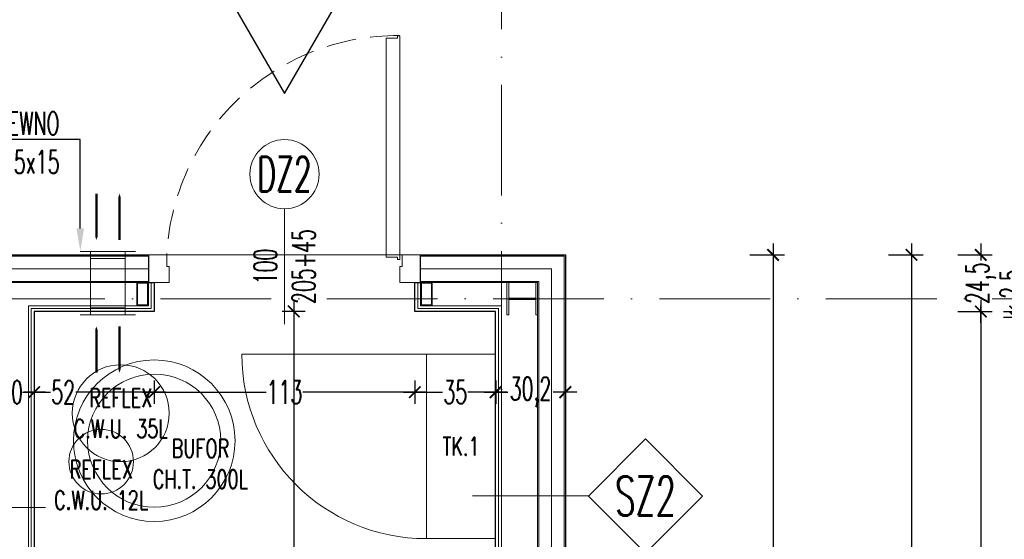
# Model space of a CAD drawing. Header units: millimetres. Extents: x -2074 to 12588, y -3630 to 101167.
# Tile 186 of 256: x 2961 to 3388, y 1986 to 2212. Entities that reach past the tile are written whole.
import ezdxf
from ezdxf import colors
from ezdxf.entities.mleader import LeaderData, LeaderLine
from ezdxf.enums import TextEntityAlignment as Align
from ezdxf.math import Vec2, Vec3

# ---------------------------------------------------------------- set-up
doc = ezdxf.new("R2010")
doc.units = ezdxf.units.MM
doc.linetypes.add('ACAD_ISO10W100', pattern=[18, 12, -3, 0, -3])
doc.linetypes.add('DASHED', pattern=[19.05, 12.7, -6.35])
for name, color, linetype, lineweight in [('MultiEnergy_bufory', 8, 'Continuous', 20), ('MultiEnergy_urządzenia', 122, 'Continuous', 20), ('SelinAr_BUD_drzwi okna', 7, 'Continuous', 18), ('SelinAr_BUD_drzwi okna znaczniki', 7, 'Continuous', 18), ('SelinAr_BUD_opisy', 7, 'Continuous', 20), ('SelinAr_BUD_opisy ścian', 7, 'Continuous', 20), ('SelinAr_BUD_osie', 8, 'ACAD_ISO10W100', 18), ('SelinAr_BUD_posadzka', 7, 'Continuous', 20), ('SelinAr_BUD_wymiary', 7, 'Continuous', 18), ('SelinAr_BUD_ściany', 7, 'Continuous', 25), ('SelinAr_BUD_ściany struktura', 8, 'Continuous', 9), ('SelinAr_K_stal', 7, 'Continuous', 20)]:
    doc.layers.add(name, color=color, linetype=linetype, lineweight=lineweight)
doc.styles.add('JACEK_07', font='SIMPLEX.SHX', dxfattribs={"width": 0.7})
doc.styles.get("Standard").update_dxf_attribs({"font": 'arial.ttf'})
doc.styles.add('style1', font='romans.shx', dxfattribs={"width": 0.6})
doc.linetypes.add('BATTING', pattern='A,0.00254,-2.54,[134,ltypeshp.shx,S=2.54,R=0,X=-2.54,Y=0],-5.08,[134,ltypeshp.shx,S=2.54,R=180,X=2.54,Y=0],-2.54', length=10.16254)
doc.dimstyles.new('ISO-25 Ania', dxfattribs={"dimtxt": 10, "dimasz": 5, "dimexe": 5, "dimexo": 0.625, "dimtad": 0, "dimrnd": 0.01, "dimtxsty": 'style1', "dimblk": 'ARCHTICK', "dimcen": 5, "dimdle": 5, "dimadec": 0, "dimazin": 0, "dimtfac": 1, "dimtmove": 0, "dimatfit": 3, "dimldrblk": 'ARCHTICK', "dimfxl": 0, "dimarcsym": 0})

# ---------------------------------------------------------------- blocks, each defined once
blk = doc.blocks.new('rwerwerw12')
at = {"layer": 'SelinAr_BUD_drzwi okna znaczniki', "ltscale": 0.2}
blk.add_circle((10549.21, 110200.64), 15, dxfattribs=at)
at = {"layer": 'SelinAr_BUD_drzwi okna znaczniki', "ltscale": 0.2, "style": 'style1', "width": 0.6}
blk.add_text('DZ2', height=15, dxfattribs=at).set_placement((10549.21, 110200.64), align=Align.MIDDLE_CENTER)
blk = doc.blocks.new('*U621')
at = {"ltscale": 4}
blk.add_line((0, 50), (0, -2060), dxfattribs=at)
blk = doc.blocks.new('*U626')
at = {"ltscale": 4}
blk.add_line((-50, 0), (1785.4, 0), dxfattribs=at)
blk = doc.blocks.new('_ArchTick')
at = {"color": 0, "linetype": 'ByBlock', "const_width": 0.15}
blk.add_lwpolyline([(-0.5, -0.5), (0.5, 0.5)], dxfattribs=at)
blk = doc.blocks.new('*D630')
at = {"layer": 'Defpoints', "color": 0}
for p in [(3016.66, 2259.74), (2360.16, 2109.74), (3016.66, 2109.74)]:
    blk.add_point(p, dxfattribs=at)
at = {"layer": 'SelinAr_BUD_wymiary', "color": 0, "lineweight": -2}
for p, q in [((2360.16, 2249.74), (2360.16, 2264.74)), ((3016.66, 2249.74), (3016.66, 2264.74)), ((2355.16, 2259.74), (2675.92, 2259.74)), ((3021.66, 2259.74), (2700.89, 2259.74))]:
    blk.add_line(p, q, dxfattribs=at)
at = {"layer": 'SelinAr_BUD_wymiary', "color": 0, "lineweight": -2, "xscale": 5, "yscale": 5, "zscale": 5, "rotation": 180}
blk.add_blockref('_ArchTick', (2360.16, 2259.74), dxfattribs=at)
at = {"layer": 'SelinAr_BUD_wymiary', "color": 0, "lineweight": -2, "xscale": 5, "yscale": 5, "zscale": 5}
blk.add_blockref('_ArchTick', (3016.66, 2259.74), dxfattribs=at)
at = {"layer": 'SelinAr_BUD_wymiary', "color": 0, "insert": (2688.41, 2259.74), "char_height": 10, "attachment_point": 5, "style": 'style1'}
blk.add_mtext('656,5', dxfattribs=at)
blk = doc.blocks.new('*D631')
at = {"layer": 'Defpoints', "color": 0}
for p in [(3134.66, 2259.74), (3016.66, 2109.74), (3134.66, 2109.74)]:
    blk.add_point(p, dxfattribs=at)
at = {"layer": 'SelinAr_BUD_wymiary', "color": 0, "lineweight": -2}
for p, q in [((3016.66, 2249.74), (3016.66, 2264.74)), ((3134.66, 2249.74), (3134.66, 2264.74)), ((3011.66, 2259.74), (3067.75, 2259.74)), ((3139.66, 2259.74), (3083.57, 2259.74))]:
    blk.add_line(p, q, dxfattribs=at)
at = {"layer": 'SelinAr_BUD_wymiary', "color": 0, "lineweight": -2, "xscale": 5, "yscale": 5, "zscale": 5, "rotation": 180}
blk.add_blockref('_ArchTick', (3016.66, 2259.74), dxfattribs=at)
at = {"layer": 'SelinAr_BUD_wymiary', "color": 0, "lineweight": -2, "xscale": 5, "yscale": 5, "zscale": 5}
blk.add_blockref('_ArchTick', (3134.66, 2259.74), dxfattribs=at)
at = {"layer": 'SelinAr_BUD_wymiary', "color": 0, "insert": (3075.66, 2259.74), "char_height": 10, "attachment_point": 5, "style": 'style1'}
blk.add_mtext('118', dxfattribs=at)
blk = doc.blocks.new('*D632')
at = {"layer": 'Defpoints', "color": 0}
for p in [(3197.36, 2259.74), (3134.66, 2109.74), (3197.36, 2109.74)]:
    blk.add_point(p, dxfattribs=at)
at = {"layer": 'SelinAr_BUD_wymiary', "color": 0, "lineweight": -2}
for p, q in [((3134.66, 2249.74), (3134.66, 2264.74)), ((3197.36, 2249.74), (3197.36, 2264.74)), ((3129.66, 2259.74), (3156.38, 2259.74)), ((3202.36, 2259.74), (3175.63, 2259.74))]:
    blk.add_line(p, q, dxfattribs=at)
at = {"layer": 'SelinAr_BUD_wymiary', "color": 0, "lineweight": -2, "xscale": 5, "yscale": 5, "zscale": 5, "rotation": 180}
blk.add_blockref('_ArchTick', (3134.66, 2259.74), dxfattribs=at)
at = {"layer": 'SelinAr_BUD_wymiary', "color": 0, "lineweight": -2, "xscale": 5, "yscale": 5, "zscale": 5}
blk.add_blockref('_ArchTick', (3197.36, 2259.74), dxfattribs=at)
at = {"layer": 'SelinAr_BUD_wymiary', "color": 0, "insert": (3166.01, 2259.74), "char_height": 10, "attachment_point": 5, "style": 'style1'}
blk.add_mtext('62,7', dxfattribs=at)
blk = doc.blocks.new('*D633')
at = {"layer": 'Defpoints', "color": 0}
for p in [(3197.36, 2109.74), (3197.36, 1344.74), (3347.36, 1344.74)]:
    blk.add_point(p, dxfattribs=at)
at = {"layer": 'SelinAr_BUD_wymiary', "color": 0, "lineweight": -2}
for p, q in [((3347.36, 2114.74), (3347.36, 1735.58)), ((3337.36, 2109.74), (3352.36, 2109.74)), ((3347.36, 1339.74), (3347.36, 1718.9)), ((3337.36, 1344.74), (3352.36, 1344.74))]:
    blk.add_line(p, q, dxfattribs=at)
at = {"layer": 'SelinAr_BUD_wymiary', "color": 0, "lineweight": -2, "xscale": 5, "yscale": 5, "zscale": 5}
for p, rotation in [((3347.36, 2109.74), 90), ((3347.36, 1344.74), 270)]:
    blk.add_blockref('_ArchTick', p, dxfattribs=dict(at, rotation=rotation))
at = {"layer": 'SelinAr_BUD_wymiary', "color": 0, "insert": (3347.36, 1727.24), "char_height": 10, "attachment_point": 5, "rotation": 90, "style": 'style1'}
blk.add_mtext('765', dxfattribs=at)
blk = doc.blocks.new('*D671')
at = {"layer": 'Defpoints', "color": 0}
for p in [(2967.16, 2289.74), (2947.16, 2085.24), (2967.16, 2067.74)]:
    blk.add_point(p, dxfattribs=at)
at = {"layer": 'SelinAr_BUD_wymiary', "color": 0, "lineweight": -2}
for p, q in [((2947.16, 2279.74), (2947.16, 2294.74)), ((2967.16, 2279.74), (2967.16, 2294.74)), ((2942.16, 2289.74), (2951.67, 2289.74)), ((2972.16, 2289.74), (2962.64, 2289.74))]:
    blk.add_line(p, q, dxfattribs=at)
at = {"layer": 'SelinAr_BUD_wymiary', "color": 0, "lineweight": -2, "xscale": 5, "yscale": 5, "zscale": 5, "rotation": 180}
blk.add_blockref('_ArchTick', (2947.16, 2289.74), dxfattribs=at)
at = {"layer": 'SelinAr_BUD_wymiary', "color": 0, "lineweight": -2, "xscale": 5, "yscale": 5, "zscale": 5}
blk.add_blockref('_ArchTick', (2967.16, 2289.74), dxfattribs=at)
at = {"layer": 'SelinAr_BUD_wymiary', "color": 0, "insert": (2957.16, 2289.74), "char_height": 10, "attachment_point": 5, "style": 'style1'}
blk.add_mtext('20', dxfattribs=at)
blk = doc.blocks.new('*D672')
at = {"layer": 'Defpoints', "color": 0}
for p in [(3197.36, 2109.74), (3167.16, 2085.24), (3377.36, 2085.24)]:
    blk.add_point(p, dxfattribs=at)
at = {"layer": 'SelinAr_BUD_wymiary', "color": 0, "lineweight": -2}
for p, q in [((3377.36, 2114.74), (3377.36, 2107.26)), ((3367.36, 2109.74), (3382.36, 2109.74)), ((3377.36, 2080.24), (3377.36, 2087.72)), ((3367.36, 2085.24), (3382.36, 2085.24))]:
    blk.add_line(p, q, dxfattribs=at)
at = {"layer": 'SelinAr_BUD_wymiary', "color": 0, "lineweight": -2, "xscale": 5, "yscale": 5, "zscale": 5}
for p, rotation in [((3377.36, 2109.74), 90), ((3377.36, 2085.24), 270)]:
    blk.add_blockref('_ArchTick', p, dxfattribs=dict(at, rotation=rotation))
at = {"layer": 'SelinAr_BUD_wymiary', "color": 0, "insert": (3377.36, 2097.49), "char_height": 10, "attachment_point": 5, "rotation": 90, "style": 'style1'}
blk.add_mtext('24,5', dxfattribs=at)
blk = doc.blocks.new('*D673')
at = {"layer": 'Defpoints', "color": 0}
for p in [(3167.16, 2085.24), (3167.16, 1770.24), (3377.36, 1770.24)]:
    blk.add_point(p, dxfattribs=at)
at = {"layer": 'SelinAr_BUD_wymiary', "color": 0, "lineweight": -2}
for p, q in [((3377.36, 2090.24), (3377.36, 1936.08)), ((3367.36, 2085.24), (3382.36, 2085.24)), ((3377.36, 1765.24), (3377.36, 1919.4)), ((3367.36, 1770.24), (3382.36, 1770.24))]:
    blk.add_line(p, q, dxfattribs=at)
at = {"layer": 'SelinAr_BUD_wymiary', "color": 0, "lineweight": -2, "xscale": 5, "yscale": 5, "zscale": 5}
for p, rotation in [((3377.36, 2085.24), 90), ((3377.36, 1770.24), 270)]:
    blk.add_blockref('_ArchTick', p, dxfattribs=dict(at, rotation=rotation))
at = {"layer": 'SelinAr_BUD_wymiary', "color": 0, "insert": (3377.36, 1927.74), "char_height": 10, "attachment_point": 5, "rotation": 90, "style": 'style1'}
blk.add_mtext('315', dxfattribs=at)
blk = doc.blocks.new('*D696')
at = {"layer": 'Defpoints', "color": 0}
for p in [(3169.66, 2319.74), (2929.66, 2109.74), (3169.66, 2109.74)]:
    blk.add_point(p, dxfattribs=at)
at = {"layer": 'SelinAr_BUD_wymiary', "color": 0, "lineweight": -2}
for p, q in [((2929.66, 2309.74), (2929.66, 2324.74)), ((3169.66, 2309.74), (3169.66, 2324.74)), ((2924.66, 2319.74), (3041.32, 2319.74)), ((3174.66, 2319.74), (3058, 2319.74))]:
    blk.add_line(p, q, dxfattribs=at)
at = {"layer": 'SelinAr_BUD_wymiary', "color": 0, "lineweight": -2, "xscale": 5, "yscale": 5, "zscale": 5, "rotation": 180}
blk.add_blockref('_ArchTick', (2929.66, 2319.74), dxfattribs=at)
at = {"layer": 'SelinAr_BUD_wymiary', "color": 0, "lineweight": -2, "xscale": 5, "yscale": 5, "zscale": 5}
blk.add_blockref('_ArchTick', (3169.66, 2319.74), dxfattribs=at)
at = {"layer": 'SelinAr_BUD_wymiary', "color": 0, "insert": (3049.66, 2319.74), "char_height": 10, "attachment_point": 5, "style": 'style1'}
blk.add_mtext('240', dxfattribs=at)
blk = doc.blocks.new('*D697')
at = {"layer": 'Defpoints', "color": 0}
for p in [(3197.36, 2319.74), (3169.66, 2109.74), (3197.36, 2109.74)]:
    blk.add_point(p, dxfattribs=at)
at = {"layer": 'SelinAr_BUD_wymiary', "color": 0, "lineweight": -2}
for p, q in [((3169.66, 2309.74), (3169.66, 2324.74)), ((3197.36, 2309.74), (3197.36, 2324.74)), ((3164.66, 2319.74), (3173.74, 2319.74)), ((3202.36, 2319.74), (3193.27, 2319.74))]:
    blk.add_line(p, q, dxfattribs=at)
at = {"layer": 'SelinAr_BUD_wymiary', "color": 0, "lineweight": -2, "xscale": 5, "yscale": 5, "zscale": 5, "rotation": 180}
blk.add_blockref('_ArchTick', (3169.66, 2319.74), dxfattribs=at)
at = {"layer": 'SelinAr_BUD_wymiary', "color": 0, "lineweight": -2, "xscale": 5, "yscale": 5, "zscale": 5}
blk.add_blockref('_ArchTick', (3197.36, 2319.74), dxfattribs=at)
at = {"layer": 'SelinAr_BUD_wymiary', "color": 0, "insert": (3183.51, 2319.74), "char_height": 10, "attachment_point": 5, "style": 'style1'}
blk.add_mtext('27,7', dxfattribs=at)
blk = doc.blocks.new('*D698')
at = {"layer": 'Defpoints', "color": 0}
for p in [(3197.36, 2109.74), (3185.36, 2090.74), (3407.36, 2090.74)]:
    blk.add_point(p, dxfattribs=at)
at = {"layer": 'SelinAr_BUD_wymiary', "color": 0, "lineweight": -2}
for p, q in [((3407.36, 2114.74), (3407.36, 2105.15)), ((3397.36, 2109.74), (3412.36, 2109.74)), ((3407.36, 2085.74), (3407.36, 2095.33)), ((3397.36, 2090.74), (3412.36, 2090.74))]:
    blk.add_line(p, q, dxfattribs=at)
at = {"layer": 'SelinAr_BUD_wymiary', "color": 0, "lineweight": -2, "xscale": 5, "yscale": 5, "zscale": 5}
for p, rotation in [((3407.36, 2109.74), 90), ((3407.36, 2090.74), 270)]:
    blk.add_blockref('_ArchTick', p, dxfattribs=dict(at, rotation=rotation))
at = {"layer": 'SelinAr_BUD_wymiary', "color": 0, "insert": (3407.36, 2100.24), "char_height": 10, "attachment_point": 5, "rotation": 90, "style": 'style1'}
blk.add_mtext('19', dxfattribs=at)
blk = doc.blocks.new('*D699')
at = {"layer": 'Defpoints', "color": 0}
for p in [(3185.36, 2090.74), (3197.36, 1716.74), (3407.36, 1716.74)]:
    blk.add_point(p, dxfattribs=at)
at = {"layer": 'SelinAr_BUD_wymiary', "color": 0, "lineweight": -2}
for p, q in [((3407.36, 2095.74), (3407.36, 1912.22)), ((3397.36, 2090.74), (3412.36, 2090.74)), ((3407.36, 1711.74), (3407.36, 1895.26)), ((3397.36, 1716.74), (3412.36, 1716.74))]:
    blk.add_line(p, q, dxfattribs=at)
at = {"layer": 'SelinAr_BUD_wymiary', "color": 0, "lineweight": -2, "xscale": 5, "yscale": 5, "zscale": 5}
for p, rotation in [((3407.36, 2090.74), 90), ((3407.36, 1716.74), 270)]:
    blk.add_blockref('_ArchTick', p, dxfattribs=dict(at, rotation=rotation))
at = {"layer": 'SelinAr_BUD_wymiary', "color": 0, "insert": (3407.36, 1903.74), "char_height": 10, "attachment_point": 5, "rotation": 90, "style": 'style1'}
blk.add_mtext('374', dxfattribs=at)
blk = doc.blocks.new('*D717')
at = {"layer": 'Defpoints', "color": 0}
for p in [(3197.36, 2349.74), (1941.96, 2109.74), (3197.36, 2109.74)]:
    blk.add_point(p, dxfattribs=at)
at = {"layer": 'SelinAr_BUD_wymiary', "color": 0, "lineweight": -2}
for p, q in [((1941.96, 2339.74), (1941.96, 2354.74)), ((3197.36, 2339.74), (3197.36, 2354.74)), ((1936.96, 2349.74), (2554.46, 2349.74)), ((3202.36, 2349.74), (2584.85, 2349.74))]:
    blk.add_line(p, q, dxfattribs=at)
at = {"layer": 'SelinAr_BUD_wymiary', "color": 0, "lineweight": -2, "xscale": 5, "yscale": 5, "zscale": 5, "rotation": 180}
blk.add_blockref('_ArchTick', (1941.96, 2349.74), dxfattribs=at)
at = {"layer": 'SelinAr_BUD_wymiary', "color": 0, "lineweight": -2, "xscale": 5, "yscale": 5, "zscale": 5}
blk.add_blockref('_ArchTick', (3197.36, 2349.74), dxfattribs=at)
at = {"layer": 'SelinAr_BUD_wymiary', "color": 0, "insert": (2569.66, 2349.74), "char_height": 10, "attachment_point": 5, "style": 'style1'}
blk.add_mtext('1255,4', dxfattribs=at)
blk = doc.blocks.new('*D718')
at = {"layer": 'Defpoints', "color": 0}
for p in [(3197.36, 2109.74), (3197.36, 529.74), (3437.36, 529.74)]:
    blk.add_point(p, dxfattribs=at)
at = {"layer": 'SelinAr_BUD_wymiary', "color": 0, "lineweight": -2}
for p, q in [((3437.36, 2114.74), (3437.36, 1330.51)), ((3427.36, 2109.74), (3442.36, 2109.74)), ((3437.36, 524.74), (3437.36, 1308.97)), ((3427.36, 529.74), (3442.36, 529.74))]:
    blk.add_line(p, q, dxfattribs=at)
at = {"layer": 'SelinAr_BUD_wymiary', "color": 0, "lineweight": -2, "xscale": 5, "yscale": 5, "zscale": 5}
for p, rotation in [((3437.36, 2109.74), 90), ((3437.36, 529.74), 270)]:
    blk.add_blockref('_ArchTick', p, dxfattribs=dict(at, rotation=rotation))
at = {"layer": 'SelinAr_BUD_wymiary', "color": 0, "insert": (3437.36, 1319.74), "char_height": 10, "attachment_point": 5, "rotation": 90, "style": 'style1'}
blk.add_mtext('1580', dxfattribs=at)
blk = doc.blocks.new('*D939')
at = {"layer": 'Defpoints', "color": 0}
for p in [(3197.36, 2109.74), (3287.36, 1535.74), (3287.36, 1535.74)]:
    blk.add_point(p, dxfattribs=at)
at = {"layer": 'SelinAr_BUD_posadzka', "color": 0, "lineweight": -2}
for p, q in [((3287.36, 2114.74), (3287.36, 1831.22)), ((3277.36, 2109.74), (3292.36, 2109.74)), ((3287.36, 1530.74), (3287.36, 1814.26)), ((3287.36, 1535.74), (3292.36, 1535.74))]:
    blk.add_line(p, q, dxfattribs=at)
at = {"layer": 'SelinAr_BUD_posadzka', "color": 0, "lineweight": -2, "xscale": 5, "yscale": 5, "zscale": 5}
for p, rotation in [((3287.36, 2109.74), 90), ((3287.36, 1535.74), 270)]:
    blk.add_blockref('_ArchTick', p, dxfattribs=dict(at, rotation=rotation))
at = {"layer": 'SelinAr_BUD_posadzka', "color": 0, "insert": (3287.36, 1822.74), "char_height": 10, "attachment_point": 5, "rotation": 90, "style": 'style1'}
blk.add_mtext('574', dxfattribs=at)
blk = doc.blocks.new('*D972')
at = {"layer": 'Defpoints', "color": 0}
for p in [(2947.16, 2085.24), (2967.16, 2085.24), (2967.16, 2050.24)]:
    blk.add_point(p, dxfattribs=at)
at = {"layer": 'SelinAr_BUD_wymiary', "color": 0, "lineweight": -2}
for p, q in [((2947.16, 2055.24), (2947.16, 2045.24)), ((2967.16, 2055.24), (2967.16, 2045.24)), ((2942.16, 2050.24), (2951.67, 2050.24)), ((2972.16, 2050.24), (2962.64, 2050.24))]:
    blk.add_line(p, q, dxfattribs=at)
at = {"layer": 'SelinAr_BUD_wymiary', "color": 0, "lineweight": -2, "xscale": 5, "yscale": 5, "zscale": 5, "rotation": 180}
blk.add_blockref('_ArchTick', (2947.16, 2050.24), dxfattribs=at)
at = {"layer": 'SelinAr_BUD_wymiary', "color": 0, "lineweight": -2, "xscale": 5, "yscale": 5, "zscale": 5}
blk.add_blockref('_ArchTick', (2967.16, 2050.24), dxfattribs=at)
at = {"layer": 'SelinAr_BUD_wymiary', "color": 0, "insert": (2957.16, 2050.24), "char_height": 10, "attachment_point": 5, "style": 'style1'}
blk.add_mtext('20', dxfattribs=at)
blk = doc.blocks.new('*D973')
at = {"layer": 'Defpoints', "color": 0}
for p in [(3154.66, 2082.74), (3169.56, 2085.24), (3392.26, 2085.24)]:
    blk.add_point(p, dxfattribs=at)
at = {"layer": 'SelinAr_BUD_wymiary', "color": 0, "lineweight": -2}
for p, q in [((3392.26, 2085.24), (3392.26, 2090.24)), ((3387.26, 2085.24), (3397.26, 2085.24)), ((3387.26, 2082.74), (3397.26, 2082.74)), ((3392.26, 2077.74), (3392.26, 2085.24))]:
    blk.add_line(p, q, dxfattribs=at)
at = {"layer": 'SelinAr_BUD_wymiary', "color": 0, "lineweight": -2, "xscale": 5, "yscale": 5, "zscale": 5}
for p, rotation in [((3392.26, 2085.24), 90), ((3392.26, 2082.74), 270)]:
    blk.add_blockref('_ArchTick', p, dxfattribs=dict(at, rotation=rotation))
at = {"layer": 'SelinAr_BUD_wymiary', "color": 0, "insert": (3392.26, 2097.15), "char_height": 10, "attachment_point": 5, "rotation": 90, "style": 'style1'}
blk.add_mtext('2,5', dxfattribs=at)
blk = doc.blocks.new('*D1013')
at = {"layer": 'Defpoints', "color": 0}
for p in [(2967.16, 2085.24), (3019.16, 2085.24), (3019.16, 2050.24)]:
    blk.add_point(p, dxfattribs=at)
at = {"layer": 'SelinAr_BUD_wymiary', "color": 0, "lineweight": -2}
for p, q in [((2967.16, 2055.24), (2967.16, 2045.24)), ((3019.16, 2055.24), (3019.16, 2045.24)), ((2962.16, 2050.24), (2974.26, 2050.24)), ((3024.16, 2050.24), (2985.23, 2050.24))]:
    blk.add_line(p, q, dxfattribs=at)
at = {"layer": 'SelinAr_BUD_wymiary', "color": 0, "lineweight": -2, "xscale": 5, "yscale": 5, "zscale": 5, "rotation": 180}
blk.add_blockref('_ArchTick', (2967.16, 2050.24), dxfattribs=at)
at = {"layer": 'SelinAr_BUD_wymiary', "color": 0, "lineweight": -2, "xscale": 5, "yscale": 5, "zscale": 5}
blk.add_blockref('_ArchTick', (3019.16, 2050.24), dxfattribs=at)
at = {"layer": 'SelinAr_BUD_wymiary', "color": 0, "insert": (2979.74, 2050.24), "char_height": 10, "attachment_point": 5, "style": 'style1'}
blk.add_mtext('52', dxfattribs=at)
blk = doc.blocks.new('*D1014')
at = {"layer": 'Defpoints', "color": 0}
for p in [(3019.16, 2085.24), (3132.16, 2085.24), (3132.16, 2050.24)]:
    blk.add_point(p, dxfattribs=at)
at = {"layer": 'SelinAr_BUD_wymiary', "color": 0, "lineweight": -2}
for p, q in [((3019.16, 2055.24), (3019.16, 2045.24)), ((3132.16, 2055.24), (3132.16, 2045.24)), ((3014.16, 2050.24), (3067.75, 2050.24)), ((3137.16, 2050.24), (3083.57, 2050.24))]:
    blk.add_line(p, q, dxfattribs=at)
at = {"layer": 'SelinAr_BUD_wymiary', "color": 0, "lineweight": -2, "xscale": 5, "yscale": 5, "zscale": 5, "rotation": 180}
blk.add_blockref('_ArchTick', (3019.16, 2050.24), dxfattribs=at)
at = {"layer": 'SelinAr_BUD_wymiary', "color": 0, "lineweight": -2, "xscale": 5, "yscale": 5, "zscale": 5}
blk.add_blockref('_ArchTick', (3132.16, 2050.24), dxfattribs=at)
at = {"layer": 'SelinAr_BUD_wymiary', "color": 0, "insert": (3075.66, 2050.24), "char_height": 10, "attachment_point": 5, "style": 'style1'}
blk.add_mtext('113', dxfattribs=at)
blk = doc.blocks.new('*D1015')
at = {"layer": 'Defpoints', "color": 0}
for p in [(3132.16, 2085.24), (3167.16, 2085.24), (3167.16, 2050.24)]:
    blk.add_point(p, dxfattribs=at)
at = {"layer": 'SelinAr_BUD_wymiary', "color": 0, "lineweight": -2}
for p, q in [((3132.16, 2055.24), (3132.16, 2045.24)), ((3167.16, 2055.24), (3167.16, 2045.24)), ((3127.16, 2050.24), (3144.17, 2050.24)), ((3172.16, 2050.24), (3155.14, 2050.24))]:
    blk.add_line(p, q, dxfattribs=at)
at = {"layer": 'SelinAr_BUD_wymiary', "color": 0, "lineweight": -2, "xscale": 5, "yscale": 5, "zscale": 5, "rotation": 180}
blk.add_blockref('_ArchTick', (3132.16, 2050.24), dxfattribs=at)
at = {"layer": 'SelinAr_BUD_wymiary', "color": 0, "lineweight": -2, "xscale": 5, "yscale": 5, "zscale": 5}
blk.add_blockref('_ArchTick', (3167.16, 2050.24), dxfattribs=at)
at = {"layer": 'SelinAr_BUD_wymiary', "color": 0, "insert": (3149.66, 2050.24), "char_height": 10, "attachment_point": 5, "style": 'style1'}
blk.add_mtext('35', dxfattribs=at)
blk = doc.blocks.new('*D1020')
at = {"layer": 'Defpoints', "color": 0}
for p in [(3079.66, 2085.24), (3167.16, 2085.24), (3157.16, 1770.24)]:
    blk.add_point(p, dxfattribs=at)
at = {"layer": 'SelinAr_BUD_wymiary', "color": 0, "lineweight": -2}
for p, q in [((3079.66, 2090.24), (3079.66, 1966.08)), ((3084.66, 2085.24), (3074.66, 2085.24)), ((3079.66, 1765.24), (3079.66, 1949.4)), ((3084.66, 1770.24), (3074.66, 1770.24))]:
    blk.add_line(p, q, dxfattribs=at)
at = {"layer": 'SelinAr_BUD_wymiary', "color": 0, "lineweight": -2, "xscale": 5, "yscale": 5, "zscale": 5}
for p, rotation in [((3079.66, 2085.24), 90), ((3079.66, 1770.24), 270)]:
    blk.add_blockref('_ArchTick', p, dxfattribs=dict(at, rotation=rotation))
at = {"layer": 'SelinAr_BUD_wymiary', "color": 0, "insert": (3079.66, 1957.74), "char_height": 10, "attachment_point": 5, "rotation": 90, "style": 'style1'}
blk.add_mtext('315', dxfattribs=at)
blk = doc.blocks.new('*D1035')
at = {"layer": 'Defpoints', "color": 0}
for p in [(3167.16, 2289.74), (2967.16, 2085.24), (3167.16, 2085.24)]:
    blk.add_point(p, dxfattribs=at)
at = {"layer": 'SelinAr_BUD_wymiary', "color": 0, "lineweight": -2}
for p, q in [((2967.16, 2284.74), (2967.16, 2294.74)), ((3167.16, 2284.74), (3167.16, 2294.74)), ((2962.16, 2289.74), (3058.82, 2289.74)), ((3172.16, 2289.74), (3075.5, 2289.74))]:
    blk.add_line(p, q, dxfattribs=at)
at = {"layer": 'SelinAr_BUD_wymiary', "color": 0, "lineweight": -2, "xscale": 5, "yscale": 5, "zscale": 5, "rotation": 180}
blk.add_blockref('_ArchTick', (2967.16, 2289.74), dxfattribs=at)
at = {"layer": 'SelinAr_BUD_wymiary', "color": 0, "lineweight": -2, "xscale": 5, "yscale": 5, "zscale": 5}
blk.add_blockref('_ArchTick', (3167.16, 2289.74), dxfattribs=at)
at = {"layer": 'SelinAr_BUD_wymiary', "color": 0, "insert": (3067.16, 2289.74), "char_height": 10, "attachment_point": 5, "style": 'style1'}
blk.add_mtext('200', dxfattribs=at)
blk = doc.blocks.new('*D1036')
at = {"layer": 'Defpoints', "color": 0}
for p in [(3197.36, 2289.74), (3197.36, 2109.74), (3167.16, 2085.24)]:
    blk.add_point(p, dxfattribs=at)
at = {"layer": 'SelinAr_BUD_wymiary', "color": 0, "lineweight": -2}
for p, q in [((3167.16, 2284.74), (3167.16, 2294.74)), ((3197.36, 2284.74), (3197.36, 2294.74)), ((3162.16, 2289.74), (3172.49, 2289.74)), ((3202.36, 2289.74), (3192.02, 2289.74))]:
    blk.add_line(p, q, dxfattribs=at)
at = {"layer": 'SelinAr_BUD_wymiary', "color": 0, "lineweight": -2, "xscale": 5, "yscale": 5, "zscale": 5, "rotation": 180}
blk.add_blockref('_ArchTick', (3167.16, 2289.74), dxfattribs=at)
at = {"layer": 'SelinAr_BUD_wymiary', "color": 0, "lineweight": -2, "xscale": 5, "yscale": 5, "zscale": 5}
blk.add_blockref('_ArchTick', (3197.36, 2289.74), dxfattribs=at)
at = {"layer": 'SelinAr_BUD_wymiary', "color": 0, "insert": (3182.26, 2289.74), "char_height": 10, "attachment_point": 5, "style": 'style1'}
blk.add_mtext('30,2', dxfattribs=at)
blk = doc.blocks.new('EQWEQW')
at = {"layer": 'SelinAr_BUD_opisy ścian', "ltscale": 5}
blk.add_lwpolyline([(14219.25, 15.24), (14244, 39.99), (14219.25, 64.74), (14194.5, 39.99)], close=True, dxfattribs=at)
blk = doc.blocks.new('TRETERTE')
at = {"layer": 'SelinAr_BUD_opisy ścian', "color": 6}
blk.add_blockref('EQWEQW', (-10527.13, 1008.76), dxfattribs=at)
at = {"layer": 'SelinAr_BUD_opisy ścian', "ltscale": 0.2, "style": 'style1', "width": 0.6}
blk.add_text('SZ2', height=17, dxfattribs=at).set_placement((3692.12, 1048.76), align=Align.MIDDLE_CENTER)
blk = doc.blocks.new('*D1039')
at = {"layer": 'Defpoints', "color": 0}
for p in [(3167.16, 2085.24), (3197.36, 2085.24), (3197.36, 2050.24)]:
    blk.add_point(p, dxfattribs=at)
at = {"layer": 'SelinAr_BUD_wymiary', "color": 0, "lineweight": -2}
for p, q in [((3167.16, 2055.24), (3167.16, 2045.24)), ((3197.36, 2055.24), (3197.36, 2045.24)), ((3162.16, 2050.24), (3172.49, 2050.24)), ((3202.36, 2050.24), (3192.02, 2050.24))]:
    blk.add_line(p, q, dxfattribs=at)
at = {"layer": 'SelinAr_BUD_wymiary', "color": 0, "lineweight": -2, "xscale": 5, "yscale": 5, "zscale": 5, "rotation": 180}
blk.add_blockref('_ArchTick', (3167.16, 2050.24), dxfattribs=at)
at = {"layer": 'SelinAr_BUD_wymiary', "color": 0, "lineweight": -2, "xscale": 5, "yscale": 5, "zscale": 5}
blk.add_blockref('_ArchTick', (3197.36, 2050.24), dxfattribs=at)
at = {"layer": 'SelinAr_BUD_wymiary', "color": 0, "insert": (3182.26, 2050.24), "char_height": 10, "attachment_point": 5, "style": 'style1'}
blk.add_mtext('30,2', dxfattribs=at)

msp = doc.modelspace()

# ---------------------------------------------------------------- linework, layer by layer
at = {"layer": 'MultiEnergy_bufory', "ltscale": 1000}
msp.add_line((3137.157, 2066.741), (3057.157, 2066.741), dxfattribs=at)
msp.add_lwpolyline([(3167.157, 2066.741), (3137.157, 2066.741), (3137.157, 1986.741), (3167.157, 1986.741)], close=True, dxfattribs=at)
for centre, radius in [((3004.695, 2041.121), 21), ((3019.214, 2029.21), 35), ((3019.214, 2029.21), 28.87), ((2996.218, 2020.121), 14)]:
    msp.add_circle(centre, radius, dxfattribs=at)
msp.add_arc((3137.157, 2066.741), 80, 180, 270, dxfattribs=at)
at = {"layer": 'MultiEnergy_urządzenia', "color": 8}
for p, q in [((2987.157, 2111.241), (3011.157, 2111.241)), ((2991.657, 2083.741), (2991.657, 2111.241)), ((2991.657, 2108.241), (3006.657, 2108.241)), ((3006.657, 2083.741), (3006.657, 2111.241)), ((2991.657, 2086.741), (3006.657, 2086.741)), ((2987.157, 2083.741), (3011.157, 2083.741))]:
    msp.add_line(p, q, dxfattribs=at)
for points in [[(2994.157, 2116.241, 0, 7, 0), (2994.157, 2126.241, 1, 1, 0), (2994.157, 2136.241, 0, 0, 0)], [(3004.157, 2136.241, 0, 7, 0), (3004.157, 2126.241, 1, 1, 0), (3004.157, 2116.241, 0, 0, 0)], [(2994.157, 2078.741, 0, 7, 0), (2994.157, 2068.741, 1, 1, 0), (2994.157, 2058.741, 0, 0, 0)], [(3004.157, 2058.741, 0, 7, 0), (3004.157, 2068.741, 1, 1, 0), (3004.157, 2078.741, 0, 0, 0)]]:
    msp.add_lwpolyline(points, format="xyseb", dxfattribs=at)
at = {"layer": 'SelinAr_BUD_drzwi okna'}
for points in [[(3125.657, 2204.741), (3125.657, 2107.741), (3124.657, 2107.741), (3124.657, 2108.741), (3119.657, 2108.741), (3119.657, 2203.741), (3124.657, 2203.741), (3124.657, 2204.741)], [(3025.657, 2097.741), (3016.657, 2097.741), (3016.657, 2109.741), (3024.657, 2109.741), (3024.657, 2104.741), (3025.657, 2104.741)], [(3125.657, 2097.741), (3134.657, 2097.741), (3134.657, 2109.741), (3126.657, 2109.741), (3126.657, 2104.741), (3125.657, 2104.741)]]:
    msp.add_lwpolyline(points, close=True, dxfattribs=at)
msp.add_lwpolyline([(3024.657, 2109.741), (3126.657, 2109.741)], dxfattribs=at)
at = {"layer": 'SelinAr_BUD_drzwi okna', "linetype": 'DASHED'}
msp.add_arc((3124.657, 2104.741), 100.125, 89.54163, 177.70756, dxfattribs=at)
at = {"layer": 'SelinAr_BUD_drzwi okna znaczniki', "ltscale": 0.5}
msp.add_lwpolyline([(3075.657, 2079.741), (3075.657, 2129.741)], dxfattribs=at)
at = {"layer": 'SelinAr_BUD_opisy ścian'}
for points in [[(3207.357, 2005.241), (3197.357, 2005.241), (3167.157, 2005.241), (3157.157, 2005.241)], [(2972.157, 2000.241), (2962.157, 2000.241), (2947.157, 2000.241), (2937.157, 2000.241)]]:
    msp.add_lwpolyline(points, dxfattribs=at)
at = {"layer": 'SelinAr_BUD_ściany'}
msp.add_lwpolyline([(3101.637, 2224.741), (3049.676, 2224.741), (3075.657, 2179.741)], close=True, dxfattribs=at)
msp.add_lwpolyline([(2360.157, 2109.741), (3016.657, 2109.741), (3016.657, 2097.741), (3019.157, 2097.741), (3019.157, 2085.241), (2967.157, 2085.241), (2967.157, 1770.241), (3167.157, 1770.241), (3167.157, 2085.241), (3132.157, 2085.241), (3132.157, 2097.741), (3134.657, 2097.741), (3134.657, 2109.741), (3197.357, 2109.741), (3197.357, 1344.741)], dxfattribs=at)
at = {"layer": 'SelinAr_BUD_ściany struktura'}
for points in [[(3016.657, 2109.241), (2360.157, 2109.241)], [(3196.857, 1344.741), (3196.857, 2109.241), (3134.657, 2109.241)], [(3016.657, 2098.241), (2360.157, 2098.241)], [(3016.657, 2097.741), (2360.157, 2097.741)], [(3016.657, 2097.741), (3016.657, 2087.741), (2964.657, 2087.741), (2964.657, 1767.741), (3169.657, 1767.741), (3169.657, 2087.741), (3134.657, 2087.741), (3134.657, 2097.741)], [(3017.907, 2097.741), (3017.907, 2086.491), (2965.907, 2086.491), (2965.907, 1768.991), (3168.407, 1768.991), (3168.407, 2086.491), (3133.407, 2086.491), (3133.407, 2097.741)], [(3134.657, 2098.241), (3185.857, 2098.241), (3185.857, 1344.741)], [(3185.357, 1344.741), (3185.357, 2097.741), (3134.657, 2097.741)]]:
    msp.add_lwpolyline(points, dxfattribs=at)
at = {"layer": 'SelinAr_BUD_ściany struktura', "linetype": 'BATTING', "ltscale": 0.4}
for points in [[(3016.657, 2103.741), (2360.157, 2103.741)], [(3191.357, 1344.741), (3191.357, 2103.741), (3134.657, 2103.741)]]:
    msp.add_lwpolyline(points, dxfattribs=at)
at = {"layer": 'SelinAr_K_stal'}
for points in [[(3011.657, 2087.741), (3016.657, 2087.741), (3016.657, 2097.741), (3011.657, 2097.741)], [(3011.957, 2088.041), (3016.357, 2088.041), (3016.357, 2097.441), (3011.957, 2097.441)], [(3134.657, 2087.741), (3139.657, 2087.741), (3139.657, 2097.741), (3134.657, 2097.741)], [(3134.957, 2088.041), (3139.357, 2088.041), (3139.357, 2097.441), (3134.957, 2097.441)], [(3185.357, 2097.741), (3184.507, 2097.741), (3184.507, 2091.016), (3172.907, 2091.016), (3172.907, 2097.741), (3172.057, 2097.741), (3172.057, 2083.741), (3172.907, 2083.741), (3172.907, 2090.466), (3184.507, 2090.466), (3184.507, 2083.741), (3185.357, 2083.741)]]:
    msp.add_lwpolyline(points, close=True, dxfattribs=at)

# ---------------------------------------------------------------- block references
at = {"layer": 'SelinAr_BUD_drzwi okna znaczniki'}
msp.add_blockref('rwerwerw12', (-7473.549, -108055.899), dxfattribs=at)
at = {"layer": 'SelinAr_BUD_opisy ścian'}
msp.add_blockref('TRETERTE', (-460.015, 956.485), dxfattribs=at)
at = {"layer": 'SelinAr_BUD_osie'}
for name, p in [('*U621', (3169.657, 2349.741)), ('*U626', (1701.957, 2090.741))]:
    msp.add_blockref(name, p, dxfattribs=at)

# ---------------------------------------------------------------- texts
at = {"layer": 'MultiEnergy_bufory', "char_height": 8, "width": 128.39117, "attachment_point": 5, "style": 'JACEK_07'}
for s, insert in [('\\pt48;REFLEX \\PC.W.U. 35L', (3004.695, 2041.121)), ('\\pt48;BUFOR \\PCH.T. 300L', (3039.214, 2019.21)), ('\\pt48;REFLEX \\PC.W.U. 12L', (2996.218, 2010.121))]:
    msp.add_mtext(s, dxfattribs=dict(at, insert=insert))
at = {"layer": 'MultiEnergy_bufory', "ltscale": 1000, "insert": (3152.157, 2026.741), "char_height": 8, "width": 128.39117, "attachment_point": 5, "style": 'JACEK_07'}
msp.add_mtext('\\pt48;TK.1', dxfattribs=at)
at = {"layer": 'SelinAr_BUD_drzwi okna znaczniki', "insert": (3075.657, 2104.741), "char_height": 10, "width": 104.75142, "attachment_point": 5, "rotation": 90, "style": 'style1'}
msp.add_mtext('100\\P205+45', dxfattribs=at)

# ---------------------------------------------------------------- dimensions: what is measured, and where the dimension line sits
at = {"layer": 'SelinAr_BUD_posadzka'}
dim = msp.add_linear_dim(base=(3287.359, 1535.739), p1=(3197.357, 2109.741), p2=(3287.359, 1535.739), angle=90, dimstyle='ISO-25 Ania', override={"dimfxl": 10, "dimarcsym": 2}, dxfattribs=at)
dim.commit()
dim.dimension.update_dxf_attribs({"geometry": '*D939', "text_midpoint": (3287.359, 1822.74)})
at = {"layer": 'SelinAr_BUD_wymiary'}
for base, p1, p2, override, picture, middle in [((3197.357, 2349.741), (1941.957, 2109.741), (3197.357, 2109.741), {"dimfxl": 10, "dimarcsym": 2}, '*D717', (2569.657, 2349.741)), ((3169.657, 2319.741), (2929.657, 2109.741), (3169.657, 2109.741), {"dimtmove": 1, "dimfxl": 10, "dimarcsym": 2}, '*D696', (3049.657, 2319.741)), ((3197.357, 2319.741), (3169.657, 2109.741), (3197.357, 2109.741), {"dimtmove": 1, "dimfxl": 10, "dimarcsym": 2}, '*D697', (3183.507, 2319.741)), ((2967.157, 2289.741), (2947.157, 2085.241), (2967.157, 2067.741), {"dimtmove": 1, "dimfxl": 10, "dimarcsym": 2}, '*D671', (2957.157, 2289.741)), ((3167.157, 2289.741), (2967.157, 2085.241), (3167.157, 2085.241), {"dimarcsym": 2}, '*D1035', (3067.157, 2289.741)), ((3197.357, 2289.741), (3167.157, 2085.241), (3197.357, 2109.741), {"dimtmove": 1, "dimarcsym": 2}, '*D1036', (3182.257, 2289.741)), ((3016.657, 2259.741), (2360.157, 2109.741), (3016.657, 2109.741), {"dimtmove": 1, "dimfxl": 10, "dimarcsym": 2}, '*D630', (2688.407, 2259.741)), ((3134.657, 2259.741), (3016.657, 2109.741), (3134.657, 2109.741), {"dimtmove": 1, "dimfxl": 10, "dimarcsym": 2}, '*D631', (3075.657, 2259.741)), ((3197.357, 2259.741), (3134.657, 2109.741), (3197.357, 2109.741), {"dimtmove": 1, "dimfxl": 10, "dimarcsym": 2}, '*D632', (3166.007, 2259.741)), ((2967.157, 2050.241), (2947.157, 2085.241), (2967.157, 2085.241), {"dimarcsym": 2}, '*D972', (2957.157, 2050.241)), ((3132.157, 2050.241), (3019.157, 2085.241), (3132.157, 2085.241), {"dimtmove": 1, "dimarcsym": 2}, '*D1014', (3075.657, 2050.241)), ((3167.157, 2050.241), (3132.157, 2085.241), (3167.157, 2085.241), {"dimtmove": 1, "dimarcsym": 2}, '*D1015', (3149.657, 2050.241)), ((3197.357, 2050.241), (3167.157, 2085.241), (3197.357, 2085.241), {"dimarcsym": 2}, '*D1039', (3182.257, 2050.241))]:
    dim = msp.add_linear_dim(base=base, p1=p1, p2=p2, dimstyle='ISO-25 Ania', override=override, dxfattribs=at)
    dim.commit()
    dim.dimension.update_dxf_attribs({"geometry": picture, "text_midpoint": middle})
for base, p1, p2, override, picture, middle in [((3377.357, 2085.241), (3197.357, 2109.741), (3167.157, 2085.241), {"dimfxl": 10, "dimarcsym": 2}, '*D672', (3377.357, 2097.491)), ((3407.357, 2090.741), (3197.357, 2109.741), (3185.357, 2090.741), {"dimfxl": 10, "dimarcsym": 2}, '*D698', (3407.357, 2100.241)), ((3347.357, 1344.741), (3197.357, 2109.741), (3197.357, 1344.741), {"dimfxl": 10, "dimarcsym": 2}, '*D633', (3347.357, 1727.241)), ((3437.357, 529.741), (3197.357, 2109.741), (3197.357, 529.741), {"dimfxl": 10, "dimarcsym": 2}, '*D718', (3437.357, 1319.741)), ((3392.257, 2085.241), (3154.657, 2082.741), (3169.557, 2085.241), {"dimarcsym": 2}, '*D973', (3392.257, 2097.152)), ((3407.357, 1716.741), (3185.357, 2090.741), (3197.357, 1716.741), {"dimtmove": 1, "dimfxl": 10, "dimarcsym": 2}, '*D699', (3407.357, 1903.741)), ((3377.357, 1770.241), (3167.157, 2085.241), (3167.157, 1770.241), {"dimtmove": 1, "dimfxl": 10, "dimarcsym": 2}, '*D673', (3377.357, 1927.741))]:
    dim = msp.add_linear_dim(base=base, p1=p1, p2=p2, angle=90, dimstyle='ISO-25 Ania', override=override, dxfattribs=at)
    dim.commit()
    dim.dimension.update_dxf_attribs({"geometry": picture, "text_midpoint": middle})
dim = msp.add_linear_dim(base=(3079.657, 2085.241), p1=(3157.157, 1770.241), p2=(3167.157, 2085.241), angle=90, dimstyle='ISO-25 Ania', override={"dimtmove": 1, "dimarcsym": 2}, dxfattribs=at)
dim.commit()
dim.dimension.update_dxf_attribs({"geometry": '*D1020', "text_midpoint": (3079.657, 1957.741), "dimtype": 160})
dim = msp.add_linear_dim(base=(3019.157, 2050.241), p1=(2967.157, 2085.241), p2=(3019.157, 2085.241), dimstyle='ISO-25 Ania', override={"dimarcsym": 2}, dxfattribs=at)
dim.commit()
dim.dimension.update_dxf_attribs({"geometry": '*D1013', "text_midpoint": (2979.744, 2050.241), "dimtype": 160})

# ---------------------------------------------------------------- leaders
at = {"layer": 'SelinAr_BUD_opisy'}
ml = msp.add_multileader_mtext('Standard', dxfattribs=at)
ml.set_content('{\\Fromans|c238;\\W0.6;KRATKA NAWIEWNO\\P-WYWIEWNA 15x15}', color=256)
ml.set_leader_properties()
ml.build(insert=Vec2(0, 0))
ml.multileader.update_dxf_attribs({"text_left_attachment_type": 6, "text_right_attachment_type": 6, "arrow_head_size": 10})
ctx = ml.context
ctx.base_point, ctx.char_height, ctx.arrow_head_size, ctx.landing_gap_size, ctx.plane_origin = Vec3(2893.157, 2159.741), 10, 10, 1, Vec3(2790.512, 1823.784)
ctx.left_attachment, ctx.right_attachment, ctx.text_align_type = 6, 6, 2
notes = []
notes.append((ctx, [(1, (1, 1, 0), (2987.157, 2159.741), (-1, 0), 8, [(0, [(2987.157, 2111.241)], 0, [])])]))
ctx.mtext.insert, ctx.mtext.alignment, ctx.mtext.flow_direction = Vec3(2978.157, 2171.741), 3, 5
for ctx, leaders in notes:
    for number, flags, end, landing, length, lines in leaders:
        leader = LeaderData()
        leader.index, (leader.has_last_leader_line, leader.has_dogleg_vector, leader.attachment_direction) = number, flags
        leader.last_leader_point, leader.dogleg_vector, leader.dogleg_length = Vec3(end), Vec3(landing), length
        for number, points, colour, breaks in lines:
            line = LeaderLine()
            line.index, line.vertices, line.color, line.breaks = number, Vec3.list(points), colors.encode_raw_color(colour), breaks
            leader.lines.append(line)
        ctx.leaders.append(leader)

doc.saveas('drawing.dxf')
